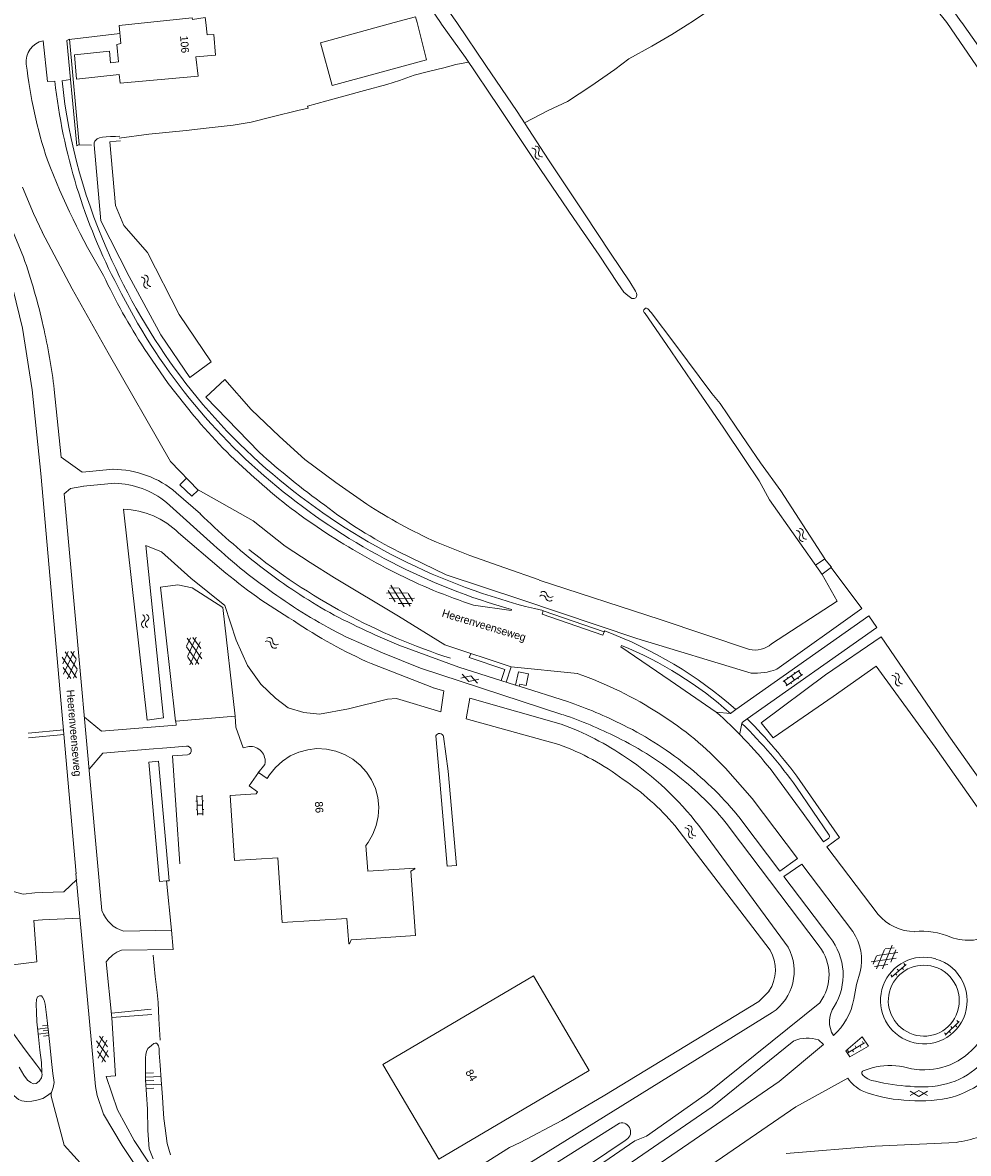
# Model space of a CAD drawing. Header units: metres. Extents: x 195864 to 198202, y 543264 to 544906.
# Tile 41 of 79: x 196279 to 196498, y 544239 to 544500. Entities that reach past the tile are written whole.
import ezdxf

# ---------------------------------------------------------------- set-up
doc = ezdxf.new("R2010")
doc.units = ezdxf.units.M
doc.header["$MEASUREMENT"] = 0
for name, color, linetype, lineweight in [('Level 11', 7, 'Continuous', 0), ('Level 12', 7, 'Continuous', 0), ('Level 19', 7, 'Continuous', 0), ('Level 20', 7, 'Continuous', 0), ('Level 26', 7, 'Continuous', 0), ('Level 28', 7, 'Continuous', 0), ('Level 29', 7, 'Continuous', 0), ('Level 32', 7, 'Continuous', 0), ('Level 34', 7, 'Continuous', 0), ('Level 41', 7, 'Continuous', 0), ('Level 43', 7, 'Continuous', 0), ('Level 55', 7, 'Continuous', 0)]:
    doc.layers.add(name, color=color, linetype=linetype, lineweight=lineweight)
doc.styles.add('Style-CHAR_FAST_FONT', font='CHAR_FAST_FONT.shx')

# ---------------------------------------------------------------- blocks, each defined once
blk = doc.blocks.new('WA_38')
at = {"layer": 'Level 43', "color": 7, "linetype": 'Continuous', "lineweight": 0, "extrusion": (0, 0, -1)}
for centre in [(-0.75, 0.05), (-0.75, -0.85)]:
    blk.add_arc(centre, 0.85, 28.0725, 151.9275, dxfattribs=at)
at = {"layer": 'Level 43', "color": 7, "linetype": 'Continuous', "lineweight": 0}
for centre in [(2.25, 0.85), (2.25, -0.05)]:
    blk.add_arc(centre, 0.85, 208.0725, 331.9275, dxfattribs=at)
blk = doc.blocks.new('TA')
at = {"layer": 'Level 43', "color": 7, "linetype": 'Continuous', "lineweight": 0}
for p, q in [((0, 0), (0, -0.5)), ((0.25, 0), (0.25, -1)), ((0.5, 0), (0.5, -0.5)), ((-0.5, 0), (-0.5, -0.5)), ((-0.25, 0), (-0.25, -1))]:
    blk.add_line(p, q, dxfattribs=at)
blk = doc.blocks.new('OV2')
at = {"layer": 'Level 41', "color": 7, "linetype": 'Continuous', "lineweight": 0}
for p, q in [((0, 0.99), (0.3, 0.99)), ((0.3, -2.31), (0.3, 2.29)), ((0.3, 1.99), (1.5, 1.99)), ((1.5, -2.31), (1.5, 2.29)), ((1.8, 0.99), (1.5, 0.99)), ((0, -1.01), (0.3, -1.01)), ((0.3, -0.01), (1.5, -0.01)), ((0.3, -2.01), (1.5, -2.01)), ((1.8, -1.01), (1.5, -1.01))]:
    blk.add_line(p, q, dxfattribs=at)
blk = doc.blocks.new('GVTP4')
at = {"layer": 'Level 41', "color": 7, "linetype": 'Continuous', "lineweight": 0}
for p, q in [((0, 0.6), (1.8, 1.65)), ((0, -0.75), (4.2, 1.65)), ((0, 1.35), (5.1, -1.55)), ((0, 0), (2.7, -1.55)), ((1.1, -1.55), (6.2, 1.35)), ((2, 1.65), (6.2, -0.75)), ((3.5, -1.55), (6.2, 0)), ((4.4, 1.65), (6.2, 0.6))]:
    blk.add_line(p, q, dxfattribs=at)
blk = doc.blocks.new('GVTP6')
at = {"layer": 'Level 41', "color": 7, "linetype": 'Continuous', "lineweight": 0}
for p, q in [((0, -0.4), (2.6, 1.2)), ((0, 0.4), (2.6, -1.2)), ((1, -1.2), (5, 1.2)), ((1, 1.2), (5, -1.2)), ((3.4, 1.2), (6, -0.4)), ((3.4, -1.2), (6, 0.4))]:
    blk.add_line(p, q, dxfattribs=at)
blk = doc.blocks.new('GV2')
at = {"layer": 'Level 41', "color": 7, "linetype": 'Continuous', "lineweight": 0, "flags": 128}
for points in [[(1.2, -2), (0, 0), (1.2, 2)], [(0.2, -2), (1.4, 0), (0.2, 2)]]:
    blk.add_lwpolyline(points, dxfattribs=at)
blk = doc.blocks.new('OVTP6')
at = {"layer": 'Level 41', "color": 7, "linetype": 'Continuous', "lineweight": 0}
for p, q in [((0, 0), (4.5, 0)), ((0.25, 0), (0.25, 0.5)), ((1.25, 0), (1.25, -0.5)), ((2.25, 0), (2.25, 0.5)), ((4.25, 0), (4.25, 0.5)), ((3.25, 0), (3.25, -0.5))]:
    blk.add_line(p, q, dxfattribs=at)
blk = doc.blocks.new('WA_59')
at = {"layer": 'Level 43', "color": 7, "linetype": 'Continuous', "lineweight": 0, "extrusion": (0, 0, -1)}
for centre in [(-0.75, 0.05), (-0.75, -0.85)]:
    blk.add_arc(centre, 0.85, 28.0724, 151.9274, dxfattribs=at)
at = {"layer": 'Level 43', "color": 7, "linetype": 'Continuous', "lineweight": 0}
for centre in [(2.25, 0.85), (2.25, -0.05)]:
    blk.add_arc(centre, 0.85, 208.0726, 331.9276, dxfattribs=at)
blk = doc.blocks.new('WA_60')
at = {"layer": 'Level 43', "color": 7, "linetype": 'Continuous', "lineweight": 0, "extrusion": (0, 0, -1)}
for centre in [(-0.75, 0.05), (-0.75, -0.85)]:
    blk.add_arc(centre, 0.85, 28.0725, 151.9275, dxfattribs=at)
at = {"layer": 'Level 43', "color": 7, "linetype": 'Continuous', "lineweight": 0}
for centre in [(2.25, 0.85), (2.25, -0.05)]:
    blk.add_arc(centre, 0.85, 208.0725, 331.9275, dxfattribs=at)
blk = doc.blocks.new('WA_26')
at = {"layer": 'Level 43', "color": 7, "linetype": 'Continuous', "lineweight": 0, "extrusion": (0, 0, -1)}
for centre in [(-0.75, 0.05), (-0.75, -0.85)]:
    blk.add_arc(centre, 0.85, 28.0724, 151.9274, dxfattribs=at)
at = {"layer": 'Level 43', "color": 7, "linetype": 'Continuous', "lineweight": 0}
for centre in [(2.25, 0.85), (2.25, -0.05)]:
    blk.add_arc(centre, 0.85, 208.0726, 331.9276, dxfattribs=at)
blk = doc.blocks.new('WA_61')
at = {"layer": 'Level 43', "color": 7, "linetype": 'Continuous', "lineweight": 0, "extrusion": (0, 0, -1)}
for centre in [(-0.75, 0.05), (-0.75, -0.85)]:
    blk.add_arc(centre, 0.85, 28.0725, 151.9275, dxfattribs=at)
at = {"layer": 'Level 43', "color": 7, "linetype": 'Continuous', "lineweight": 0}
for centre in [(2.25, 0.85), (2.25, -0.05)]:
    blk.add_arc(centre, 0.85, 208.0725, 331.9275, dxfattribs=at)
blk = doc.blocks.new('WA_62')
at = {"layer": 'Level 43', "color": 7, "linetype": 'Continuous', "lineweight": 0, "extrusion": (0, 0, -1)}
for centre in [(-0.75, 0.05), (-0.75, -0.85)]:
    blk.add_arc(centre, 0.85, 28.0724, 151.9274, dxfattribs=at)
at = {"layer": 'Level 43', "color": 7, "linetype": 'Continuous', "lineweight": 0}
for centre in [(2.25, 0.85), (2.25, -0.05)]:
    blk.add_arc(centre, 0.85, 208.0726, 331.9276, dxfattribs=at)
blk = doc.blocks.new('WA_65')
at = {"layer": 'Level 43', "color": 7, "linetype": 'Continuous', "lineweight": 0, "extrusion": (0, 0, -1)}
for centre in [(-0.75, 0.05), (-0.75, -0.85)]:
    blk.add_arc(centre, 0.85, 28.0724, 151.9274, dxfattribs=at)
at = {"layer": 'Level 43', "color": 7, "linetype": 'Continuous', "lineweight": 0}
for centre in [(2.25, 0.85), (2.25, -0.05)]:
    blk.add_arc(centre, 0.85, 208.0726, 331.9276, dxfattribs=at)
blk = doc.blocks.new('WA_73')
at = {"layer": 'Level 43', "color": 7, "linetype": 'Continuous', "lineweight": 0, "extrusion": (0, 0, -1)}
for centre in [(-0.75, 0.05), (-0.75, -0.85)]:
    blk.add_arc(centre, 0.85, 28.0725, 151.9275, dxfattribs=at)
at = {"layer": 'Level 43', "color": 7, "linetype": 'Continuous', "lineweight": 0}
for centre in [(2.25, 0.85), (2.25, -0.05)]:
    blk.add_arc(centre, 0.85, 208.0725, 331.9275, dxfattribs=at)

msp = doc.modelspace()

# ---------------------------------------------------------------- linework, layer by layer
at = {"layer": 'Level 11', "color": 7, "linetype": 'Continuous', "lineweight": 13}
for p, q in [((196333.67, 544326.81), (196331.53, 544323.74)), ((196335.67, 544325.41), (196333.67, 544326.81)), ((196335.67, 544325.41), (196336.26, 544326.29)), ((196333.18, 544321.88), (196327.19, 544321.48)), ((196327.19, 544321.48), (196328.18, 544306.47)), ((196328.18, 544306.47), (196338.16, 544307.14))]:
    msp.add_line(p, q, dxfattribs=at)
at = {"layer": 'Level 11', "color": 7, "linetype": 'Continuous', "lineweight": 13, "flags": 128}
for points in [[(196321.52, 544500), (196321.39, 544501.15), (196318.49, 544500.72), (196318.39, 544501.1), (196308.05, 544500)], [(196308.05, 544500), (196301.51, 544499.31), (196301.93, 544495.14), (196300.95, 544494.97), (196301.34, 544490.98), (196299.5, 544490.71), (196299.26, 544493.43), (196291.22, 544492.54), (196291.7, 544486.96), (196301.54, 544487.98), (196301.73, 544485.98), (196319.78, 544487.66), (196319.24, 544492.08), (196323.74, 544492.52)], [(196323.74, 544492.52), (196323.37, 544497.22), (196321.83, 544497.16), (196321.52, 544500)], [(196358.52, 544309.94), (196359.04, 544310.67), (196360.15, 544312.58), (196360.9, 544314.57), (196361.36, 544316.7), (196361.52, 544318.86), (196361.26, 544321.03), (196360.7, 544323.11), (196359.77, 544325.11), (196358.63, 544326.93), (196357.17, 544328.53), (196355.48, 544329.9), (196353.59, 544330.99), (196351.57, 544331.76), (196349.44, 544332.21), (196347.2, 544332.36), (196345.11, 544332.09), (196342.99, 544331.53), (196341.05, 544330.64), (196339.22, 544329.44), (196337.6, 544328.01), (196336.26, 544326.29)], [(196331.53, 544323.74), (196333.5, 544322.34), (196333.18, 544321.88)], [(196354.59, 544287.26), (196354.73, 544287.27), (196355.07, 544288.21), (196369.94, 544289.21), (196368.9, 544304.04), (196369.85, 544304.57), (196369.83, 544304.72), (196358.92, 544304.02), (196358.52, 544309.94)], [(196338.16, 544307.14), (196339.16, 544292.18), (196354.14, 544293.15), (196354.59, 544287.26)], [(196362.44, 544259.38), (196375.35, 544237.51), (196410.1, 544258), (196397.2, 544279.88), (196362.44, 544259.38)]]:
    msp.add_lwpolyline(points, dxfattribs=at)
at = {"layer": 'Level 12', "color": 7, "linetype": 'Continuous', "lineweight": 13}
msp.add_line((196372.53, 544491.39), (196370.32, 544500), dxfattribs=at)
at = {"layer": 'Level 12', "color": 7, "linetype": 'Continuous', "lineweight": 13, "flags": 128}
for points in [[(196370.32, 544500), (196369.97, 544501.34), (196365.05, 544500)], [(196365.05, 544500), (196348.03, 544495.34), (196350.7, 544485.48), (196372.53, 544491.39)]]:
    msp.add_lwpolyline(points, dxfattribs=at)
at = {"layer": 'Level 19', "color": 7, "linetype": 'Continuous', "lineweight": 0}
for p, q in [((196308.02, 544338.9), (196302.54, 544387.61)), ((196315.25, 544382.14), (196325.17, 544373.71)), ((196311.8, 544339.49), (196307.65, 544379.25)), ((196359.73, 544351.97), (196374.11, 544346.35)), ((196374.08, 544346.35), (196376.48, 544345.67)), ((196381.67, 544339.25), (196382.49, 544343.97)), ((196382.51, 544343.97), (196403.64, 544338.01)), ((196311.8, 544339.49), (196308.02, 544338.9)), ((196381.68, 544339.24), (196403.09, 544333.32)), ((196375.44, 544326.58), (196374.65, 544335.26)), ((196377.27, 544305.2), (196375.44, 544326.58)), ((196429.84, 544314.6), (196451.91, 544285.8)), ((196435.41, 544314.56), (196456.04, 544286.46)), ((196377.27, 544305.2), (196379.42, 544305.33)), ((196312.47, 544301.78), (196313.1, 544301.83)), ((196413.72, 544252.34), (196403.77, 544246.49)), ((196394.18, 544241.41), (196403.77, 544246.49)), ((196391.68, 544240.25), (196394.18, 544241.41))]:
    msp.add_line(p, q, dxfattribs=at)
at = {"layer": 'Level 19', "color": 7, "linetype": 'Continuous', "lineweight": 0, "flags": 128}
for points in [[(196379.51, 544500), (196373.15, 544509.14), (196370.67, 544513), (196368.77, 544515.63), (196366.74, 544518.19), (196364.59, 544521.2), (196361.86, 544524.85), (196359.58, 544528.36), (196355.05, 544534.72), (196351.53, 544540.02), (196347.33, 544546.01), (196346.17, 544547.1), (196345.44, 544547.54), (196344.84, 544547.54), (196344.19, 544547.08), (196343.99, 544546.6), (196344.12, 544546.03), (196344.68, 544545.11), (196353.8, 544531.88), (196361.32, 544520.92), (196366.96, 544512.99), (196375.74, 544500)], [(196496.14, 544500), (196496.03, 544500.16), (196490.55, 544507.96), (196485.69, 544514.5), (196484.33, 544516.09), (196482.79, 544517.68), (196480.75, 544519.68), (196478.73, 544521.67), (196477.22, 544522.81), (196476.64, 544522.7), (196476.35, 544522.15), (196476.4, 544521.67), (196476.41, 544521.17), (196479.01, 544517.72), (196483.29, 544511.98), (196487.26, 544506.89), (196492.37, 544500.45), (196492.68, 544500)], [(196375.74, 544500), (196375.98, 544499.64), (196381.48, 544491.93), (196389.3, 544480.41), (196398.83, 544466.11), (196406.55, 544454.79), (196412.38, 544446.28), (196416.73, 544439.77), (196418.07, 544437.79), (196419.01, 544436.99), (196419.61, 544436.49), (196419.97, 544436.29), (196420.47, 544436.31), (196420.83, 544436.45), (196421.01, 544436.75), (196421.09, 544437.13)], [(196421.09, 544437.13), (196420.99, 544437.51), (196420.79, 544438.01), (196419.51, 544440.17), (196415.04, 544446.76), (196408.97, 544455.84), (196400.71, 544468.31), (196393.44, 544479.48), (196386.22, 544490.11), (196379.63, 544499.82), (196379.51, 544500)], [(196492.68, 544500), (196500.57, 544488.56), (196509.76, 544475.53), (196518.38, 544463.36), (196527.3, 544450.43), (196535.33, 544439.12), (196543.37, 544427.33), (196551.56, 544415.76), (196558.98, 544405.07), (196564.35, 544397.24), (196565.81, 544395.36), (196569.3, 544389.2), (196573.05, 544382.85), (196574.59, 544380.09), (196575.63, 544378.31), (196577.88, 544374.64)], [(196581.03, 544377.48), (196577.4, 544383.03), (196574, 544387.79), (196570.39, 544393.32), (196566.68, 544398.48), (196562.26, 544405.05), (196555.84, 544414.2), (196549.79, 544422.66), (196541.16, 544434.99), (196533.08, 544446.68), (196519.3, 544466.56), (196506.23, 544485.71), (196496.14, 544500)], [(196301.64, 544473.78), (196300.68, 544473.69), (196299.5, 544473.67), (196298.52, 544473.59), (196297.64, 544473.51), (196296.98, 544473.43), (196296.46, 544473.15), (196296.14, 544472.89), (196295.88, 544472.63), (196295.74, 544472.21), (196295.76, 544471.8)], [(196295.76, 544471.8), (196297.26, 544454.19), (196303.82, 544441.34), (196311.18, 544427.93), (196317.85, 544418.02), (196322.74, 544421.7), (196315.4, 544432.56), (196308.06, 544446.95), (196302.63, 544453.12), (196300.7, 544457.73), (196299.33, 544472.45)], [(196299.33, 544472.45), (196300.82, 544472.6), (196301.82, 544472.72)], [(196685.58, 544457.99), (196697.27, 544439.67), (196641.62, 544400.02), (196591.99, 544365.2), (196534.05, 544324.58), (196517.64, 544312.9), (196514.44, 544311.32), (196511.23, 544310.99), (196510.05, 544311.51), (196493.13, 544335.32), (196477.53, 544358.12), (196464.69, 544349.39), (196449.8, 544338.29), (196452.6, 544334.83), (196466.43, 544344.38), (196476.4, 544351.4), (196489.99, 544332.7), (196505.52, 544310.56)], [(196451.72, 544389.78), (196449.37, 544394.22), (196446.04, 544399.1), (196441.03, 544406.55), (196433.72, 544417.17), (196427.91, 544425.7), (196423, 544432.79), (196422.82, 544433.09), (196422.66, 544433.39), (196422.68, 544433.67), (196422.83, 544433.85), (196423.07, 544434.03), (196423.33, 544434.05), (196423.61, 544433.91), (196424.38, 544433.05), (196429.89, 544425.82), (196438.4, 544414.35), (196440.3, 544412.01), (196443.85, 544406.78), (196446.52, 544402.96), (196449.66, 544398.34), (196454.37, 544391.85)], [(196333.84, 544400.81), (196321.51, 544413.48), (196325.91, 544417.6), (196331.99, 544410.66), (196338.55, 544404.44), (196344.42, 544399.14), (196351.6, 544393.83), (196358.69, 544388.78)], [(196454.37, 544391.85), (196464.49, 544376.17), (196462.35, 544374.71)], [(196451.72, 544389.78), (196463.87, 544372.56), (196467.39, 544366.41), (196452.18, 544356.51)], [(196307.65, 544379.25), (196311.27, 544377.76), (196318.06, 544371.73), (196325.95, 544365.38), (196328.55, 544357.36), (196331.19, 544351.5), (196334.22, 544347.26), (196337.66, 544344), (196340.53, 544341.79), (196344.16, 544340.67), (196347.76, 544340.3), (196354.46, 544341.53), (196363.51, 544343.73), (196365.57, 544343.88), (196375.81, 544340.83), (196376.49, 544345.67)], [(196366.13, 544377.81), (196377.04, 544372.5), (196394.31, 544366.75), (196421.11, 544357.8), (196447.48, 544349.8)], [(196374.79, 544380), (196382.54, 544376.92), (196390.6, 544374.07), (196398.55, 544371.32)], [(196463.89, 544372.61), (196466.03, 544374.23), (196464.46, 544376.2)], [(196453.4, 544350.66), (196473.06, 544364.71), (196466.01, 544374.19)], [(196398.55, 544371.28), (196426.46, 544362.14), (196447.08, 544355.23)], [(196376.42, 544335.11), (196377.53, 544327.1), (196379.42, 544305.33)], [(196308.36, 544329.24), (196310.63, 544329.42), (196313.1, 544301.83)], [(196308.36, 544329.24), (196310.83, 544301.65), (196312.47, 544301.78)], [(196413.72, 544252.34), (196449.23, 544273.96), (196451.62, 544276.31)], [(196391.68, 544240.25), (196343.07, 544209.61), (196343.03, 544209.68), (196338.71, 544207.17), (196341.33, 544202.66), (196396.17, 544236.51), (196452.35, 544271.39)], [(196276.32, 544267.59), (196279.79, 544262.81), (196282.51, 544259.21), (196283.18, 544258.34), (196283.62, 544257.74), (196283.7, 544257.12), (196283.56, 544256.33), (196283.04, 544255.57), (196282.32, 544255.01), (196281.68, 544254.97), (196281.1, 544255.23), (196280.38, 544255.79), (196279.54, 544256.95), (196278.39, 544258.79)], [(196455.56, 544238.87), (196476.11, 544240.52), (196494.81, 544241.39)]]:
    msp.add_lwpolyline(points, dxfattribs=at)
at = {"layer": 'Level 19', "color": 7, "linetype": 'Continuous', "lineweight": 0}
for centre, radius, start, end in [((196457.43, 544538.13), 184.75, 228.0126, 234.062), ((196411.9, 544469.85), 102.79, 232.2696, 243.5574), ((196430.19, 544500.73), 132.83, 237.4364, 245.3526), ((196302.19, 544369.29), 18.32, 44.5299, 88.899), ((196405.02, 544468.57), 124, 229.9111, 239.3403), ((196405.28, 544455.35), 112.97, 235.8022, 246.2188), ((196448.33, 544361.05), 5.95, 257.8645, 310.3137), ((196448.55, 544363.22), 13.46, 265.43, 291.1011), ((196379.68, 544273.25), 69.05, 55.5969, 69.7013), ((196375.52, 544334.94), 0.921, 10.6531, 159.5137), ((196382.99, 544278.72), 58.18, 53.0546, 69.7893), ((196378.63, 544270.72), 71.74, 37.6735, 56.0423), ((196385.24, 544276.66), 58.55, 40.3844, 56.026), ((196445.87, 544280.96), 11.56, 304.1006, 28.3822), ((196444.09, 544281.29), 9.02, 326.509, 29.9903), ((196489.69, 544274.52), 33.52, 278.7933, 297.7817)]:
    msp.add_arc(centre, radius, start, end, dxfattribs=at)
at = {"layer": 'Level 20', "color": 7, "linetype": 'Continuous', "lineweight": 0, "flags": 128}
msp.add_lwpolyline([(196268.79, 544263.04), (196270.31, 544260.86), (196271.89, 544259.08), (196273.2, 544257.56), (196274.38, 544256.2), (196275.32, 544255.07), (196276.2, 544253.81), (196276.86, 544252.83), (196277.26, 544252.19), (196278.27, 544251.31), (196279.05, 544251.01), (196280.09, 544250.87), (196281.33, 544250.93), (196282.48, 544251.13), (196283.88, 544251.52), (196284.76, 544252.08), (196285.78, 544252.86), (196285.81, 544252.1)], dxfattribs=at)
at = {"layer": 'Level 26', "color": 7, "linetype": 'Continuous', "lineweight": 0}
for p, q in [((196312.47, 544301.78), (196313.58, 544290.4)), ((196313.58, 544290.4), (196314.01, 544285.97))]:
    msp.add_line(p, q, dxfattribs=at)
at = {"layer": 'Level 26', "color": 7, "linetype": 'Continuous', "lineweight": 0, "flags": 128}
msp.add_lwpolyline([(196285.81, 544252.1), (196288.78, 544240.77), (196304.45, 544223.51), (196323.33, 544208.39), (196337.27, 544194.02), (196338.94, 544191.3), (196338.65, 544188.76), (196337.41, 544186.71), (196331.5, 544182.28)], dxfattribs=at)
at = {"layer": 'Level 28', "color": 7, "linetype": 'Continuous', "lineweight": 0}
for p, q in [((196289.99, 544496.13), (196301.69, 544497.47)), ((196292.15, 544471.77), (196295.1, 544471.73)), ((196345.55, 544200.9), (196417.05, 544245.87)), ((196349.68, 544195.63), (196418.37, 544241.88))]:
    msp.add_line(p, q, dxfattribs=at)
at = {"layer": 'Level 28', "color": 7, "linetype": 'Continuous', "lineweight": 0, "flags": 128}
for points in [[(196433.59, 544500), (196436.69, 544502.08), (196455.1, 544513.46), (196474.2, 544525.3), (196466.83, 544536.05), (196456.42, 544551.11), (196447.28, 544564.44), (196436.94, 544579.3), (196433.02, 544584.84)], [(196395.14, 544476.88), (196400.62, 544479.67), (196405.09, 544481.77), (196410.45, 544485.3), (196416, 544489.19), (196419.22, 544491.67), (196424.52, 544494.57), (196429.19, 544497.28), (196433.36, 544499.85), (196433.59, 544500)], [(196301.56, 544473.29), (196308.34, 544474.22), (196316.96, 544475.07), (196321.62, 544475.6), (196327.84, 544476.35), (196332, 544477.03), (196337.14, 544478.3), (196342.77, 544479.7), (196345.21, 544480.26), (196345.03, 544480.72), (196349.51, 544481.97), (196358.17, 544484.34), (196363.35, 544485.73), (196366.29, 544486.65), (196369.64, 544487.85), (196372.96, 544488.74), (196376.54, 544489.54), (196379.3, 544490.34), (196382.22, 544490.84)], [(196309.34, 544284.62), (196309.85, 544279.72), (196310.33, 544275.99), (196310.56, 544273.75), (196310.66, 544269.93), (196311.03, 544264.99)], [(196285.79, 544252.67), (196286.28, 544254.06), (196286.5, 544255.26), (196286.18, 544257.3), (196285.93, 544260.08), (196285.57, 544263.28), (196285.17, 544266.86), (196284.7, 544270.86), (196284.4, 544273.32), (196284.18, 544274.26), (196283.85, 544274.91), (196283.55, 544275.24), (196283.11, 544275.29), (196282.67, 544274.99), (196282.46, 544274.37), (196282.38, 544273.33), (196282.42, 544271.51), (196282.48, 544269.25), (196282.89, 544265.81), (196283.19, 544262.69), (196283.55, 544259.86), (196283.64, 544257.58)], [(196313.38, 544238.57), (196312.62, 544241.13), (196312.36, 544242.89), (196312.13, 544244.69), (196311.85, 544246.93), (196311.69, 544249.21), (196311.54, 544251.89), (196311.26, 544255.89), (196311, 544259.21), (196310.75, 544261.99), (196310.73, 544263.09), (196310.63, 544263.69), (196310.37, 544264.11), (196310.15, 544264.3), (196309.85, 544264.34), (196309.53, 544264.23), (196308.99, 544263.8), (196308.13, 544263.1), (196307.87, 544262.36), (196307.67, 544261.7), (196307.59, 544260.92), (196307.61, 544259.88), (196307.64, 544255.84), (196308.03, 544249.06), (196308.14, 544244.16), (196308.48, 544239.92), (196309.36, 544237.64)]]:
    msp.add_lwpolyline(points, dxfattribs=at)
at = {"layer": 'Level 28', "color": 7, "linetype": 'Continuous', "lineweight": 0}
for centre, radius, start, end in [((196422.38, 544491.09), 144.83, 231.1117, 252.1916), ((196417.54, 544243.82), 2.11, 293.0811, 103.5302)]:
    msp.add_arc(centre, radius, start, end, dxfattribs=at)
at = {"layer": 'Level 29', "color": 7, "linetype": 'Continuous', "lineweight": 0}
for p, q in [((196288.31, 544486.54), (196290.3, 544486.87)), ((196276.38, 544453.3), (196279.42, 544445.84)), ((196293.02, 544396.19), (196300.1, 544396.86)), ((196293.31, 544392.96), (196300.51, 544393.62)), ((196314.7, 544391.45), (196320.27, 544386.54)), ((196312.44, 544389.2), (196323.32, 544379.44)), ((196399.46, 544364.2), (196413.52, 544359.34)), ((196413.52, 544359.34), (196413.7, 544359.54)), ((196390.88, 544347.69), (196392.06, 544351.25)), ((196393.03, 544347.02), (196393.92, 544346.74)), ((196393.92, 544346.74), (196405.11, 544343.21)), ((196442.69, 544340.49), (196443.98, 544341.4)), ((196280.54, 544335.88), (196288.72, 544336.69)), ((196445.36, 544338.14), (196444.91, 544335.8)), ((196280.58, 544334.8), (196288.81, 544335.61)), ((196312.55, 544332.55), (196308.45, 544332.2)), ((196317.06, 544332.94), (196312.55, 544332.55)), ((196333.58, 544326.67), (196335.17, 544328.7)), ((196465.55, 544312.35), (196457.98, 544323.42)), ((196445.61, 544315.36), (196454.14, 544304.06)), ((196442.65, 544313.93), (196463.21, 544286.69)), ((196464.18, 544310.84), (196465.46, 544311.67)), ((196454.14, 544304.06), (196458.22, 544306.95)), ((196459.2, 544305.65), (196455.06, 544302.84)), ((196459.2, 544305.65), (196470.98, 544290.11)), ((196291.55, 544303.47), (196296.06, 544254.35)), ((196455.06, 544302.84), (196465.67, 544288.78)), ((196282.06, 544299.07), (196283.84, 544299.08)), ((196283.8, 544292.79), (196292.38, 544293.22)), ((196302.58, 544290.17), (196313.58, 544290.4)), ((196314.01, 544285.97), (196302.05, 544285.82)), ((196299.77, 544271.25), (196308.91, 544272.14)), ((196299.79, 544270.23), (196309.05, 544270.95)), ((196473.33, 544257.94), (196475.48, 544258.65))]:
    msp.add_line(p, q, dxfattribs=at)
at = {"layer": 'Level 29', "color": 7, "linetype": 'Continuous', "lineweight": 0, "flags": 128}
for points in [[(196283.95, 544495.83), (196284.96, 544486.41), (196286.65, 544486.5)], [(196290.3, 544486.87), (196289.47, 544495.89), (196290.03, 544496.15), (196292.28, 544471.83)], [(196292.28, 544471.83), (196291.71, 544471.56), (196290.67, 544482.86), (196290.3, 544486.87)], [(196279.22, 544462.01), (196281.75, 544455.95), (196283.81, 544451.55)], [(196283.77, 544451.57), (196290.65, 544438.55), (196299.01, 544423.78), (196313.34, 544398.64), (196319.79, 544392.02), (196318.33, 544390.63), (196315.56, 544393.25), (196317.04, 544394.81)], [(196277.07, 544438.29), (196279.17, 544429.45), (196281.45, 544415.22), (196283.46, 544395.87), (196291.58, 544303.41)], [(196307.32, 544424.71), (196312.87, 544416.67), (196318.79, 544409.19)], [(196286.53, 544415.26), (196288.14, 544399.62), (196292.98, 544396.21)], [(196297.52, 544294.94), (196288.85, 544391.17), (196290.27, 544392.38), (196293.34, 544392.97)], [(196319.75, 544392.12), (196332.44, 544384.92), (196339.87, 544379.12), (196345.63, 544375.29), (196351.29, 544371.78), (196366.04, 544362.9), (196376.75, 544356.29), (196392.07, 544351.23), (196407.35, 544349.7)], [(196328.31, 544339.82), (196325.5, 544364.95), (196318.38, 544369.48), (196315.11, 544370.14), (196311.04, 544369.6), (196314.57, 544338.71)], [(196392.12, 544364.46), (196392.07, 544364.25), (196383.37, 544365.47)], [(196413.52, 544359.34), (196413.23, 544358.56), (196399.2, 544363.43), (196399.46, 544364.2)], [(196443.98, 544341.4), (196474.71, 544363.04), (196476.54, 544360.31), (196446.59, 544339.19)], [(196353.91, 544358.19), (196362.37, 544354.46), (196371.15, 544350.9), (196403.79, 544340.22)], [(196366.11, 544356.27), (196379.96, 544351.15), (196393.03, 544347.02)], [(196389.74, 544348.06), (196390.58, 544350.61), (196382.36, 544353.36), (196382.71, 544354.22)], [(196417.53, 544356.17), (196417.4, 544355.83), (196428.78, 544348.09)], [(196393.03, 544347.02), (196393.74, 544350.1), (196396.06, 544349.62), (196395.56, 544346.95), (196394.05, 544347.22), (196393.92, 544346.74)], [(196428.78, 544348.09), (196439.39, 544340.77), (196442.69, 544340.49)], [(196293.54, 544339.57), (196297.42, 544336.36), (196314.65, 544337.78), (196314.59, 544338.7), (196328.31, 544339.82)], [(196331.49, 544332.81), (196330.18, 544332.55), (196328.46, 544337.33), (196328.31, 544339.82)], [(196446.59, 544339.19), (196445.4, 544338.35), (196445.36, 544338.14)], [(196308.45, 544332.2), (196297.73, 544331.27), (196294.62, 544327.61)], [(196317.3, 544330.91), (196313.86, 544330.68), (196315.51, 544305.72)], [(196441.55, 544327.82), (196447.71, 544320.8), (196458.22, 544306.95)], [(196451.85, 544327.72), (196459.51, 544317.34), (196464.18, 544310.84)], [(196476.82, 544294.06), (196464.99, 544309.63), (196467.93, 544311.81), (196458.75, 544325.01)], [(196283.84, 544299.08), (196288.71, 544299.29), (196291.71, 544302.14)], [(196272.92, 544300.46), (196279.36, 544298.77), (196282.06, 544299.07)], [(196257.75, 544296.33), (196268.95, 544281.44), (196282.54, 544283.11), (196281.81, 544292.63), (196283.8, 544292.79)], [(196346.06, 544192.17), (196344.76, 544192.63), (196343.23, 544193.85), (196324.43, 544213.07), (196320.17, 544218.93), (196305, 544241.85), (196301.16, 544248.89), (196298.52, 544256.59), (196300.7, 544256.76), (196299.79, 544270.2), (196298.55, 544283.07)], [(196471.18, 544274.47), (196471.83, 544277.87), (196472.68, 544280.77)], [(196349.46, 544192.4), (196351.64, 544193.95), (196396.89, 544225.47), (196420.65, 544241.77), (196423.35, 544242.86), (196437.4, 544252.77), (196463.35, 544273.66)], [(196474.59, 544263.66), (196473.14, 544265.75), (196469.36, 544262.52), (196470.28, 544261.17), (196474.59, 544263.66)], [(196334.97, 544172.98), (196353.65, 544186.49), (196370.75, 544198.41), (196401.7, 544219.61), (196453.96, 544255.5), (196464.2, 544264.05), (196463.05, 544265.09)], [(196342.35, 544181.18), (196351.78, 544188.25), (196369.98, 544202.62), (196399.04, 544222.49), (196438.51, 544249.65), (196457.39, 544264.84)], [(196405.52, 544213.73), (196457.85, 544249.62), (196469.83, 544256.22)], [(196296.08, 544254.34), (196296.44, 544252.2), (196297.93, 544247.91), (196302.18, 544240.71), (196319.81, 544214.16)]]:
    msp.add_lwpolyline(points, dxfattribs=at)
at = {"layer": 'Level 29', "color": 7, "linetype": 'Continuous', "lineweight": 0}
for centre, radius, start, end in [((196285.09, 544490.91), 5.05, 103.1041, 185.4737), ((196390.66, 544503.12), 111.32, 186.5443, 198.2729), ((196419.23, 544501.21), 133.39, 186.3339, 207.7714), ((196419.29, 544500.65), 131.73, 186.1493, 204.945), ((196452.61, 544533.2), 179.81, 201.1891, 210.6242), ((196142.58, 544397.99), 144.96, 12.7318, 19.2732), ((196428.24, 544503), 140.85, 204.2744, 231.3222), ((196431.85, 544505.36), 148.36, 205.4463, 212.9274), ((196426.78, 544501.23), 140.12, 206.3374, 231.4378), ((196144.29, 544398.11), 143.27, 6.8735, 12.835), ((196412.49, 544486.81), 121.67, 219.6378, 229.0656), ((196299.94, 544374.03), 22.83, 49.7288, 89.6071), ((196299.87, 544373.59), 20.04, 51.1613, 88.1799), ((196417.84, 544488.36), 126.39, 227.6914, 236.5945), ((196432.38, 544507.03), 148.15, 231.1457, 254.2342), ((196432.54, 544507.41), 146.98, 231.0875, 256.9926), ((196444.51, 544514.33), 178.23, 225.8065, 231.6679), ((196439.07, 544519.46), 164.04, 236.3861, 243.2315), ((196410.48, 544473.24), 128.05, 227.1027, 235.482), ((196417.95, 544482.74), 136.98, 232.188, 239.8408), ((196425.59, 544493.12), 134.46, 243.3047, 251.6974), ((196404.77, 544461.51), 115.16, 234.5142, 243.7904), ((196429.24, 544511.73), 167.79, 241.4815, 247.8987), ((196378.32, 544266.11), 99.9, 48.908, 69.2624), ((196384.93, 544275.84), 86.69, 48.22, 67.9094), ((196378.64, 544266.98), 87.53, 56.9545, 70.8586), ((196371.59, 544245.78), 103.02, 63.2264, 71.0309), ((196371.77, 544245.82), 99.73, 63.3737, 71.1721), ((196386.64, 544276.84), 74.92, 42.8738, 57.9698), ((196372.85, 544264.88), 100.95, 38.4998, 48.7628), ((196357.18, 544250.24), 126.13, 36.357, 44.8523), ((196384.39, 544269), 76.54, 50.1982, 63.948), ((196370.89, 544261.56), 106.82, 35.3861, 45.7998), ((196383.53, 544267.27), 75.28, 50.4872, 64.0617), ((196331.84, 544329.43), 3.4, 347.7505, 95.9444), ((196387.34, 544270.31), 73.65, 37.7107, 51.3139), ((196391.05, 544274.45), 64.97, 37.4168, 51.5709), ((196464.91, 544312.08), 0.687, 323.188, 23.08), ((196304.81, 544297.6), 7.76, 200.047, 253.332), ((196485.43, 544301.39), 11.32, 220.3877, 269.0858), ((196461.39, 544283.54), 11.62, 346.2152, 34.4161), ((196487, 544273.41), 16.76, 66.8377, 95.9973), ((196497.69, 544299.75), 11.67, 249.482, 302.2841), ((196454.72, 544280.08), 10.76, 323.3293, 37.9019), ((196454.84, 544280.07), 13.9, 328.2576, 38.8149), ((196304.55, 544279.03), 7.24, 110.2553, 146.0549), ((196487.36, 544274.2), 9.97, 73.5669, 159.8639), ((196487.35, 544274.11), 10.04, 336.1108, 73.7626), ((196487.37, 544274.1), 8.22, 73.1503, 159.5702), ((196487.36, 544274.13), 8.21, 336.0583, 73.1147), ((196487.37, 544274.16), 9.99, 159.7108, 245.626), ((196487.38, 544274.18), 8.21, 160.1366, 246.8078), ((196456.79, 544277.03), 14.62, 311.6945, 349.9289), ((196471.6, 544269.32), 6.02, 145.1668, 212.2488), ((196487.41, 544274.12), 8.17, 246.5155, 335.9959), ((196487.42, 544274.12), 9.97, 245.248, 335.9397), ((196460.55, 544257.52), 7.97, 71.7056, 113.3526), ((196485.49, 544276.16), 18.7, 301.5418, 326.0031), ((196487.74, 544273.18), 14.98, 269.4676, 300.1813), ((196473.73, 544257.39), 0.678, 126.4089, 195.782), ((196479.58, 544241.66), 17.48, 79.7595, 103.5772), ((196486.9, 544271.57), 13.39, 251.6847, 273.0037), ((196488.15, 544272), 17.64, 284.559, 312.2174), ((196477.64, 544261.71), 9.55, 215.1042, 241.8655), ((196476.68, 544260.22), 4.69, 219.848, 263.9688), ((196486.33, 544295.89), 41.59, 255.8884, 267.0501), ((196488.02, 544272.66), 21.61, 283.0842, 305.6127), ((196484.93, 544283.9), 32.8, 248.939, 266.2303), ((196486.79, 544278.1), 23.9, 263.752, 284.0212), ((196486.37, 544284.59), 33.61, 263.8561, 281.226)]:
    msp.add_arc(centre, radius, start, end, dxfattribs=at)
at = {"layer": 'Level 29', "color": 7, "linetype": 'Continuous', "lineweight": 0, "extrusion": (0, 0, -1)}
msp.add_arc((-196317.16, 544331.92), 1.02, 84.2094, 262.2432, dxfattribs=at)
at = {"layer": 'Level 55', "color": 7, "linetype": 'Continuous', "lineweight": 0, "flags": 128}
msp.add_lwpolyline([(196342.33, 544181.05), (196351.78, 544188.25), (196369.98, 544202.62), (196399.04, 544222.49), (196438.51, 544249.65), (196457.39, 544264.84)], dxfattribs=at)

# ---------------------------------------------------------------- block references
at = {"layer": 'Level 41', "color": 7, "linetype": 'Continuous', "lineweight": 0}
for name, p, xscale, yscale, zscale, rotation in [('GVTP4', (196363.65, 544368.88), 1.000001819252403, 1.000001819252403, 1.000001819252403, 330.9487647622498), ('GVTP4', (196319.16, 544351.8), 1.000001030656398, 1.000001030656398, 1.000001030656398, 95.54591545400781), ('GVTP4', (196289.76, 544354.74), 0.9999988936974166, 0.9999988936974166, 0.9999988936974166, 275.4443413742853), ('GV2', (196382.71, 544349.18), 1.000000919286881, 1.000000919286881, 1.000000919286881, 253.2465531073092), ('OV2', (196457.64, 544347.9), 0.9999984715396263, 0.9999984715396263, 0.9999984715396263, 125.1884104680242), ('OV2', (196321.07, 544319.29), 0.9999995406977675, 0.9999995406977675, 0.9999995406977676, 182.0158596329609), ('GVTP4', (196476.01, 544282.06), 0.9999983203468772, 0.9999983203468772, 0.9999983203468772, 38.01969163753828), ('OVTP6', (196479.88, 544279.55), 0.9999980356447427, 0.9999980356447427, 0.9999980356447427, 40.99961551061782), ('OVTP6', (196492.33, 544266.2), 0.9999999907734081, 0.9999999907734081, 0.9999999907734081, 44.68701245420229), ('GVTP6', (196297.4, 544265.94), 0.9999982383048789, 0.9999982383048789, 0.9999982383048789, 275.1994290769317), ('OVTP6', (196469.82, 544262.09), 1.000001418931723, 1.000001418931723, 1.000001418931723, 30.95034985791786), ('GV2', (196486.2, 544253.42), 1.000002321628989, 1.000002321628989, 1.000002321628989, 270.3708602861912)]:
    msp.add_blockref(name, p, dxfattribs=dict(at, xscale=xscale, yscale=yscale, zscale=zscale, rotation=rotation))
at = {"layer": 'Level 43', "color": 7, "linetype": 'Continuous', "lineweight": 0}
for name, p, xscale, yscale, zscale, rotation in [('WA_38', (196397.25, 544471.24), 0.9999971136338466, 0.9999971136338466, 0.9999971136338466, 303.0608453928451), ('WA_62', (196306.97, 544441.45), 0.9999993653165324, 0.9999993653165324, 0.9999993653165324, 299.9359610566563), ('WA_61', (196459.91, 544380.43), 1.000001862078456, 1.000001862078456, 1.000001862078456, 123.5824001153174), ('WA_65', (196398.76, 544367.95), 0.9999990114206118, 0.9999990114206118, 0.9999990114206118, 343.1077107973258), ('WA_73', (196307.63, 544360.29), 1.000000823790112, 1.000000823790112, 1.000000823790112, 94.54123009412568), ('WA_59', (196335.44, 544357.45), 1.00000060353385, 1.00000060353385, 1.00000060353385, 332.5260607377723), ('WA_26', (196480.36, 544349.5), 1.000000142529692, 1.000000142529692, 1.000000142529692, 306.0307669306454), ('WA_60', (196432.54, 544314.33), 1.000001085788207, 1.000001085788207, 1.000001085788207, 307.0295002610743), ('TA', (196285.12, 544267.27), 2.388651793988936, 2.388651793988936, 2.388651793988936, 276.5626759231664), ('TA', (196307.72, 544255.62), 3.549166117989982, 3.549166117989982, 3.549166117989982, 92.00221370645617)]:
    msp.add_blockref(name, p, dxfattribs=dict(at, xscale=xscale, yscale=yscale, zscale=zscale, rotation=rotation))

# ---------------------------------------------------------------- texts
at = {"layer": 'Level 32', "color": 7, "linetype": 'Continuous', "lineweight": 13, "style": 'Style-CHAR_FAST_FONT'}
for s, rotation, p in [('106', 274.6447, (196315.58, 544496.9)), ('86', 273.7836, (196346.73, 544320.08)), ('84', 300.5411, (196381.42, 544257.61))]:
    msp.add_text(s, height=1.8, rotation=rotation, dxfattribs=at).set_placement(p)
at = {"layer": 'Level 34', "color": 7, "linetype": 'Continuous', "lineweight": 13, "style": 'Style-CHAR_FAST_FONT'}
for rotation, p in [(343.2678, (196375.92, 544362.88)), (274.9921, (196289.36, 544345.87))]:
    msp.add_text('Heerenveenseweg', height=1.8, rotation=rotation, dxfattribs=at).set_placement(p)

doc.saveas('drawing.dxf')
